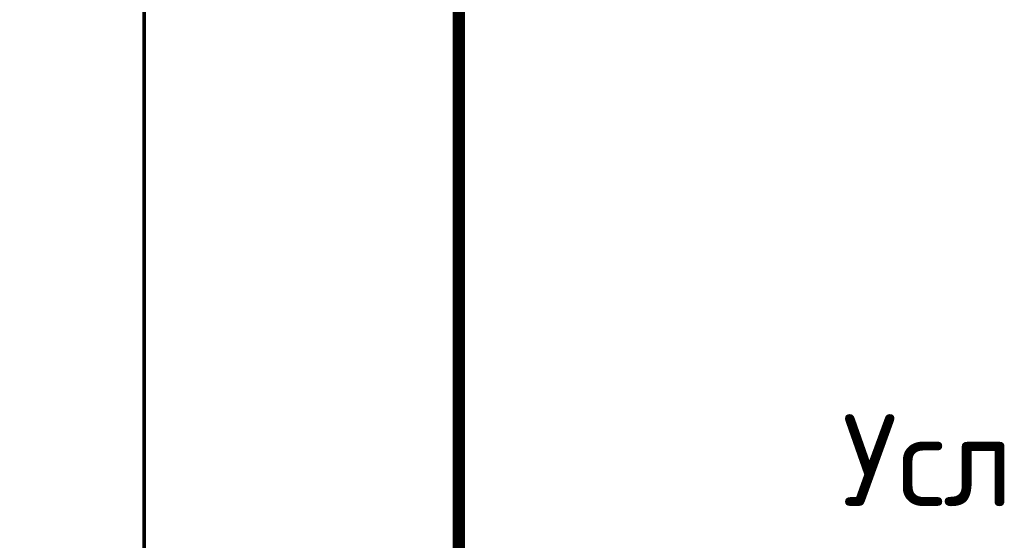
# Model space of a CAD drawing. Header units: metres. Extents: x 2193651 to 2201499, y 493187 to 494493.
# Tile 38 of 76: x 2199336 to 2199399, y 493979 to 494012. Entities that reach past the tile are written whole.
import ezdxf

# ---------------------------------------------------------------- set-up
doc = ezdxf.new("R2010")
doc.units = ezdxf.units.M
doc.set_wipeout_variables(frame=1)
for name, color, linetype in [('Border', 3, 'Continuous'), ('grid_XY', 74, 'Continuous'), ('p', 7, 'Continuous')]:
    doc.layers.add(name, color=color, linetype=linetype)
doc.styles.add('стиль1', font='isocpeur.ttf', dxfattribs={"width": 0.9})

# ---------------------------------------------------------------- blocks, each defined once
blk = doc.blocks.new('12')
at = {"color": 251, "true_color": 0x5d5d5d}
for points in [[(0, 1.5), (0, -1.5)], [(-1.5, 0), (1.5, 0)]]:
    blk.add_lwpolyline(points, dxfattribs=at)
blk = doc.blocks.new('ж9итдщд')
at = {"layer": 'p', "color": 251, "linetype": 'Continuous', "true_color": 0x5d5d5d}
blk.add_lwpolyline([(2196435.932, 493898.826), (2196424.532, 493908.606), (2196413.212, 493919.166), (2196374.972, 493953.266), (2196402.592, 494011.726), (2196431.932, 493985.226), (2196461.832, 493957.046), (2196451.212, 493926.566), (2196444.452, 493912.186)], close=True, dxfattribs=at)
at = {"layer": 'grid_XY', "color": 251, "true_color": 0x5d5d5d, "xscale": 2, "yscale": 2, "zscale": 2, "row_count": 14, "column_count": 13, "row_spacing": 100, "column_spacing": 100}
blk.add_blockref('12', (2196295.512, 493190.366), dxfattribs=at)
at = {"color": 7, "lineweight": 0, "true_color": 0xffffff}
blk.add_wipeout([(2197379.001, 493517.103), (2197495.512, 493517.103), (2197495.512, 494487.366), (2196201.796, 494487.366), (2196201.796, 493187.366), (2197495.512, 493187.366), (2197495.512, 493517.103), (2196554.68, 493517.103), (2196554.68, 493858.249), (2197070.734, 494090.366), (2197224.867, 494090.366), (2197276.818, 493979.65), (2197379.001, 493803.734)], dxfattribs=at)

msp = doc.modelspace()

# ---------------------------------------------------------------- block references
at = {"color": 1, "lineweight": 100}
msp.add_blockref('ж9итдщд', (3000, 0), dxfattribs=at)

# ---------------------------------------------------------------- next in the draw order: linework, layer by layer
at = {"layer": 'Border', "color": 7, "lineweight": 15, "const_width": 0.25, "flags": 128}
msp.add_lwpolyline([(2199343.912, 494101.166), (2200559.912, 494101.166), (2200559.912, 493507.166), (2199343.912, 493507.166)], close=True, dxfattribs=at)
at = {"layer": 'Border', "color": 7, "lineweight": 0, "const_width": 0.8}
msp.add_lwpolyline([(2199363.912, 494096.166), (2200554.912, 494096.166), (2200554.912, 493512.166), (2199363.912, 493512.166)], close=True, dxfattribs=at)

# ---------------------------------------------------------------- next in the draw order: texts
at = {"color": 7, "style": 'стиль1'}
msp.add_text('Условные обозначения', height=5.83333, dxfattribs=at).set_placement((2199388.246, 493981.483))

doc.saveas('drawing.dxf')
